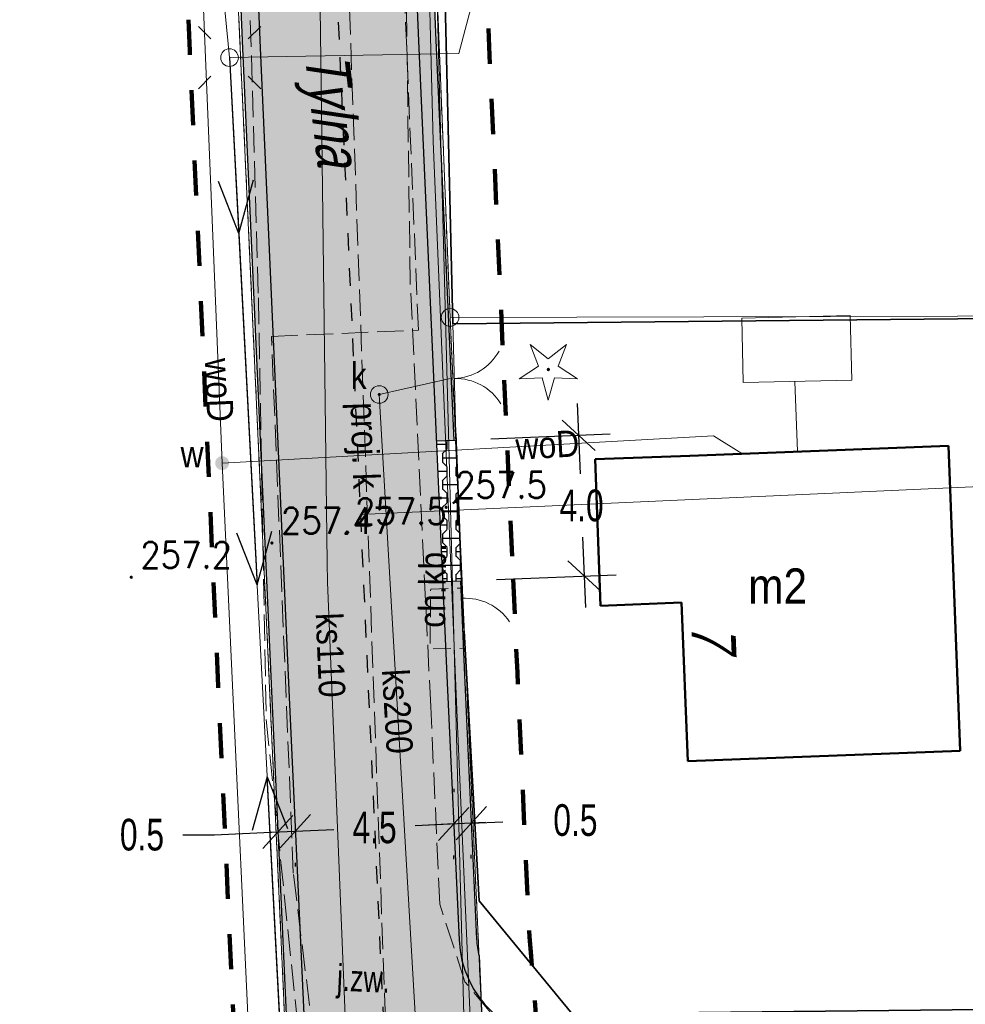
# Model space of a CAD drawing. Header units: metres. Extents: x 6553410 to 6553682, y 5599441 to 5599693.
# Tile 14 of 19: x 6553507 to 6553534, y 5599585 to 5599613. Entities that reach past the tile are written whole.
import ezdxf
from ezdxf.enums import TextEntityAlignment as Align

# ---------------------------------------------------------------- set-up
doc = ezdxf.new("R2010")
doc.units = ezdxf.units.M
doc.header["$LTSCALE"] = 0.5
doc.header["$PDMODE"] = 33
doc.header["$PDSIZE"] = 0.3
for name, pattern in [('1 1', [2, 1, -1]), ('1.0_0.5', [1.5, 1, -0.5]), ('1.5_0.5', [2, 1.5, -0.5]), ('219-500', [0]), ('egkk-500', [2, 1.5, -0.5]), ('egug-500', [1, 0.5, -0.5]), ('otof_500', [0]), ('suep_nn_500', [0]), ('sutp_500', [0])]:
    doc.linetypes.add(name, pattern=pattern)
doc.layers.get('0').update_dxf_attribs({"color": 2, "linetype": 'CONTINUOUS', "lineweight": 5})
doc.layers.get('Defpoints').update_dxf_attribs({"linetype": 'CONTINUOUS'})
for name, color, linetype in [('202-punkt graniczny', 7, 'CONTINUOUS'), ('217-kontur klasyfikacyjny', 7, 'CONTINUOUS'), ('218-kontur użytku gruntowego', 7, 'CONTINUOUS'), ('219-działka ewidencyjna', 7, 'CONTINUOUS'), ('238-Punkt adresowy budynku', 7, 'CONTINUOUS'), ('312-budynek ewidencyjny', 7, 'CONTINUOUS'), ('312-oznaczenie budynku ewidencyjnego-Atr117', 7, 'CONTINUOUS'), ('994-Nazwa ulicy', 7, 'CONTINUOUS'), ('chodnik', 7, 'CONTINUOUS'), ('chodnik-Atr17', 7, 'CONTINUOUS'), ('drzewo iglaste', 7, 'CONTINUOUS'), ('furtka', 7, 'CONTINUOUS'), ('jezdnia', 7, 'CONTINUOUS'), ('jezdnia-Atr17', 7, 'CONTINUOUS'), ('komora podziemna', 7, 'CONTINUOUS'), ('latarnia', 7, 'CONTINUOUS'), ('ogrodzenie trwałe', 7, 'CONTINUOUS'), ('OTRN_O', 7, 'CONTINUOUS'), ('PROJ_JP', 4, 'CONTINUOUS'), ('przewód elektroenergetyczny niskiego napięcia', 7, 'CONTINUOUS'), ('przewód elektroenergetyczny podziemny', 7, 'CONTINUOUS'), ('przewód gazowy - ob. projektowany', 7, 'CONTINUOUS'), ('przewód kanalizacyjny', 7, 'CONTINUOUS'), ('przewód kanalizacyjny - ob. projektowany', 7, 'CONTINUOUS'), ('przewód kanalizacyjny - ob. projektowany-Atr1', 7, 'CONTINUOUS'), ('przewód kanalizacyjny-Atr1', 7, 'CONTINUOUS'), ('przewód telekomunikacyjny napowietrzny', 7, 'CONTINUOUS'), ('przewód telekomunikacyjny podziemny', 7, 'CONTINUOUS'), ('przewód wodociągowy', 7, 'CONTINUOUS'), ('przewód wodociągowy-Atr1', 7, 'CONTINUOUS'), ('rzędna', 7, 'CONTINUOUS'), ('studnia kanalizacyjna', 7, 'CONTINUOUS'), ('studnia kanalizacyjna-Atr17', 7, 'CONTINUOUS'), ('zasuwa lub zawór', 7, 'CONTINUOUS'), ('zasuwa lub zawór-Atr17', 7, 'CONTINUOUS'), ('zzz.gaTrasa', 7, 'CONTINUOUS'), ('zzz.gaTrasaKM', 7, 'CONTINUOUS')]:
    doc.layers.add(name, color=color, linetype=linetype)
for name, color, linetype, lineweight, true_color in [('OTO', 7, 'CONTINUOUS', 20, 0x000000), ('OTRN', 7, 'CONTINUOUS', 20, 0x000000), ('OTRS', 7, 'CONTINUOUS', 20, 0x000000), ('OTRS_O', 7, 'CONTINUOUS', 20, 0x000000)]:
    doc.layers.add(name, color=color, linetype=linetype, lineweight=lineweight, true_color=true_color)
doc.layers.add('proj_wymiar JP', color=2, linetype='CONTINUOUS', lineweight=5)
doc.styles.add('BDOT', font='SIMPLEX', dxfattribs={"width": 0.9})
doc.styles.add('GA4-ATR-TEXT', font='arial.ttf', dxfattribs={"width": 0.9})
doc.styles.get("Standard").update_dxf_attribs({"font": 'Working1250', "width": 0.75})
doc.linetypes.add('902-500', pattern='A,3.75,0,[1,ksztalty.shx,S=0.5,R=0,X=0,Y=0],3.75', length=7.5)
doc.linetypes.add('OTOO', pattern='A,7.5,[30,msgB.shx,S=1.28,R=0,X=0,Y=0],7.5', length=15)
doc.dimstyles.get("Standard").update_dxf_attribs({"dimtxt": 1, "dimasz": 1, "dimexe": 1, "dimexo": 1, "dimgap": 1, "dimtad": 1, "dimtxsty": 'Standard', "dimcen": 2.5, "dimadec": 0, "dimazin": 0, "dimtfac": 1, "dimtmove": 0, "dimatfit": 3, "dimfxl": 1, "dimarcsym": 0})

# ---------------------------------------------------------------- blocks, each defined once
blk = doc.blocks.new('US25')
at = {"linetype": 'Continuous', "lineweight": 0}
h = blk.add_hatch(color=0, dxfattribs=at)
edge = h.paths.add_edge_path()
edge.add_arc((0, 0), 0.2, 0, 360)
blk = doc.blocks.new('SM01')
at = {"color": 0, "linetype": 'Continuous', "lineweight": 13}
for p, q in [((-0.53, 0.531), (-0.883, 0.884)), ((0.531, 0.531), (0.884, 0.884)), ((-0.53, -0.53), (-0.883, -0.883)), ((0.531, -0.53), (0.884, -0.883))]:
    blk.add_line(p, q, dxfattribs=at)
blk.add_circle((0, 0), 0.25, dxfattribs=at)
blk = doc.blocks.new('US15')
at = {"color": 0, "linetype": 'Continuous', "lineweight": 13}
blk.add_circle((0, 0), 0.25, dxfattribs=at)
blk = doc.blocks.new('PW01')
at = {"linetype": 'Continuous', "lineweight": 13}
h = blk.add_hatch(color=0, dxfattribs=at)
edge = h.paths.add_edge_path()
edge.add_arc((0, 0), 0.045, 0, 360)
blk = doc.blocks.new('OP011')
at = {"linetype": 'Continuous', "lineweight": 13}
h = blk.add_hatch(color=0, dxfattribs=at)
edge = h.paths.add_edge_path()
edge.add_arc((0, 0), 0.05, 0, 360)
at = {"color": 0, "linetype": 'Continuous', "lineweight": 13}
for p, q in [((-0.283, 0.093), (-0.512, 0.706)), ((-0.512, 0.706), (0, 0.299)), ((0, 0.299), (0.512, 0.706)), ((0.512, 0.706), (0.283, 0.093)), ((-0.828, -0.268), (-0.283, 0.093)), ((0.283, 0.093), (0.828, -0.268)), ((-0.175, -0.24), (-0.828, -0.268)), ((0, -0.87), (-0.175, -0.24)), ((0.175, -0.24), (0, -0.87)), ((0.828, -0.268), (0.175, -0.24))]:
    blk.add_line(p, q, dxfattribs=at)
blk = doc.blocks.new('SUEP1')
at = {"color": 0, "linetype": 'Continuous'}
for p, q in [((5, 0), (3.5, 0.5)), ((15, 0), (13.5, 0.5)), ((0, 0), (5, 0)), ((5, 0), (3.5, -0.5)), ((5, 0), (15, 0)), ((15, 0), (13.5, -0.5))]:
    blk.add_line(p, q, dxfattribs=at)
blk = doc.blocks.new('OK04')
at = {"color": 0, "linetype": 'Continuous', "lineweight": 0}
blk.add_arc((1.5, 0.001), 1.5, 120, 180, dxfattribs=at)
blk = doc.blocks.new('202')
at = {"color": 0, "linetype": 'Continuous', "lineweight": 0}
blk.add_circle((0, 0), 0.25, dxfattribs=at)
blk = doc.blocks.new('OTOB')
at = {"layer": 'OTO', "color": 0, "lineweight": 18}
for centre, start, end in [((0, 3), 209.9347, 270.0084), ((0.018, -3), 90.3479, 149.9343)]:
    blk.add_arc(centre, 3, start, end, dxfattribs=at)
blk = doc.blocks.new('OTRS')
at = {"layer": 'OTRS', "color": 0, "lineweight": -3, "const_width": 0.09}
blk.add_lwpolyline([(-0.045, 0, 1), (0.045, 0, 1)], format="xyb", close=True, dxfattribs=at)
at = {"layer": 'OTRS_O', "color": 0, "style": 'BDOT'}
blk.add_attdef('RZEDNA', (0.514, 0.515), '', height=1.5, dxfattribs=at)
blk = doc.blocks.new('OTRN')
at = {"layer": 'OTRN', "color": 0, "const_width": 0.09}
blk.add_lwpolyline([(-0.045, 0, 1), (0.045, 0, 1)], format="xyb", close=True, dxfattribs=at)
at = {"layer": 'OTRN_O', "color": 0, "style": 'BDOT'}
blk.add_attdef('RZEDNA', (0.514, 0.515), '', height=1.5, dxfattribs=at)
blk = doc.blocks.new('z.ga4.PosMarkerL')
at = {"linetype": 'Continuous', "lineweight": 0}
blk.add_line((-36.593, 0), (0, 0), dxfattribs=at)
at = {"linetype": 'Continuous', "lineweight": 0, "style": 'GA4-ATR-TEXT', "width": 0.9}
blk.add_attdef('GAROADPOS', (-36.593, 1), '', height=2, dxfattribs=at)
blk = doc.blocks.new('_Oblique')
at = {"color": 0, "linetype": 'ByBlock', "lineweight": -2}
blk.add_line((-0.5, -0.5), (0.5, 0.5), dxfattribs=at)
blk = doc.blocks.new('*D73')
at = {"layer": 'Defpoints', "color": 0}
for p in [(6553519.137, 5599600.936), (6553522.796, 5599597.084), (6553519.302, 5599596.939)]:
    blk.add_point(p, dxfattribs=at)
at = {"layer": 'proj_wymiar JP', "color": 0, "linetype": 'ByBlock', "lineweight": -2}
for p, q in [((6553522.593, 5599601.98), (6553522.676, 5599599.983)), ((6553520.136, 5599600.977), (6553523.53, 5599601.118)), ((6553522.834, 5599596.185), (6553522.751, 5599598.183)), ((6553520.302, 5599596.981), (6553523.696, 5599597.122))]:
    blk.add_line(p, q, dxfattribs=at)
at = {"layer": 'proj_wymiar JP', "color": 0, "lineweight": -2, "xscale": 0.8999999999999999, "yscale": 0.8999999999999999, "zscale": 0.8999999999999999}
for p, rotation in [((6553522.631, 5599601.081), 92.37555859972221), ((6553522.796, 5599597.084), 272.3755585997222)]:
    blk.add_blockref('_Oblique', p, dxfattribs=dict(at, rotation=rotation))
at = {"layer": 'proj_wymiar JP', "color": 0, "insert": (6553522.714, 5599599.083), "char_height": 0.9, "attachment_point": 5}
blk.add_mtext('\\A1;4.0', dxfattribs=at)
blk = doc.blocks.new('*D79')
at = {"layer": 'Defpoints', "color": 0}
for p in [(6553514.09, 5599589.813), (6553514.589, 5599589.836), (6553514.589, 5599589.836)]:
    blk.add_point(p, dxfattribs=at)
at = {"layer": 'proj_wymiar JP', "color": 0, "linetype": 'ByBlock', "lineweight": -2}
for p, q in [((6553512.291, 5599589.731), (6553514.09, 5599589.813)), ((6553511.391, 5599589.731), (6553512.291, 5599589.731)), ((6553514.09, 5599588.813), (6553514.09, 5599588.913)), ((6553514.589, 5599588.836), (6553514.589, 5599588.936))]:
    blk.add_line(p, q, dxfattribs=at)
at = {"layer": 'proj_wymiar JP', "color": 0, "lineweight": -2, "xscale": 0.8999999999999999, "yscale": 0.8999999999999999, "zscale": 0.8999999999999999}
for p, rotation in [((6553514.09, 5599589.813), 2.608755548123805), ((6553514.589, 5599589.836), 182.6087555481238)]:
    blk.add_blockref('_Oblique', p, dxfattribs=dict(at, rotation=rotation))
at = {"layer": 'proj_wymiar JP', "color": 0, "insert": (6553510.234, 5599589.731), "char_height": 0.9, "attachment_point": 5}
blk.add_mtext('\\A1;0.5', dxfattribs=at)
blk = doc.blocks.new('*D80')
at = {"layer": 'Defpoints', "color": 0}
for p in [(6553514.589, 5599589.836), (6553519.084, 5599590.041), (6553519.084, 5599590.041)]:
    blk.add_point(p, dxfattribs=at)
at = {"layer": 'proj_wymiar JP', "color": 0, "linetype": 'ByBlock', "lineweight": -2}
for p, q in [((6553519.084, 5599591.041), (6553519.084, 5599590.941)), ((6553519.984, 5599590.082), (6553517.994, 5599589.991)), ((6553513.69, 5599589.795), (6553515.68, 5599589.885)), ((6553514.589, 5599588.836), (6553514.589, 5599588.936))]:
    blk.add_line(p, q, dxfattribs=at)
at = {"layer": 'proj_wymiar JP', "color": 0, "lineweight": -2, "xscale": 0.8999999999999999, "yscale": 0.8999999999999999, "zscale": 0.8999999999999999}
for p, rotation in [((6553519.084, 5599590.041), 2.608755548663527), ((6553514.589, 5599589.836), 182.6087555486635)]:
    blk.add_blockref('_Oblique', p, dxfattribs=dict(at, rotation=rotation))
at = {"layer": 'proj_wymiar JP', "color": 0, "insert": (6553516.837, 5599589.938), "char_height": 0.9, "attachment_point": 5}
blk.add_mtext('\\A1;4.5', dxfattribs=at)
blk = doc.blocks.new('*D81')
at = {"layer": 'Defpoints', "color": 0}
for p in [(6553519.084, 5599590.041), (6553519.584, 5599590.063), (6553519.584, 5599590.063)]:
    blk.add_point(p, dxfattribs=at)
at = {"layer": 'proj_wymiar JP', "color": 0, "linetype": 'ByBlock', "lineweight": -2}
for p, q in [((6553519.584, 5599590.063), (6553520.483, 5599590.104)), ((6553519.084, 5599590.041), (6553518.185, 5599590)), ((6553519.084, 5599589.041), (6553519.084, 5599589.141)), ((6553519.584, 5599589.063), (6553519.584, 5599589.163))]:
    blk.add_line(p, q, dxfattribs=at)
at = {"layer": 'proj_wymiar JP', "color": 0, "lineweight": -2, "xscale": 0.8999999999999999, "yscale": 0.8999999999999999, "zscale": 0.8999999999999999}
for p, rotation in [((6553519.084, 5599590.041), 2.608755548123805), ((6553519.584, 5599590.063), 182.6087555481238)]:
    blk.add_blockref('_Oblique', p, dxfattribs=dict(at, rotation=rotation))
at = {"layer": 'proj_wymiar JP', "color": 0, "insert": (6553522.539, 5599590.145), "char_height": 0.9, "attachment_point": 5}
blk.add_mtext('\\A1;0.5', dxfattribs=at)

msp = doc.modelspace()

# ---------------------------------------------------------------- hatches: boundary and pattern name
at = {"layer": 'PROJ_JP'}
h = msp.add_hatch(color=30, dxfattribs=at)
h.paths.add_polyline_path([(6553519.183, 5599486.201), (6553519.506, 5599478.232), (6553521.753, 5599478.332), (6553520.772, 5599502.572), (6553519.773, 5599524.813), (6553519.016, 5599542.214), (6553517.802, 5599568.404), (6553517.092, 5599584.326), (6553516.645, 5599594.147), (6553515.834, 5599612.185), (6553514.815, 5599636.274), (6553513.523, 5599667.029), (6553507.204, 5599667.436, -0.375437), (6553511.449, 5599662.805), (6553512.567, 5599636.179), (6553513.586, 5599612.087), (6553514.397, 5599594.045), (6553514.845, 5599584.225), (6553515.554, 5599568.302), (6553516.768, 5599542.113), (6553517.525, 5599524.714), (6553518.415, 5599504.902, -0.113833), (6553518.009, 5599502.692), (6553518.323, 5599495.798, -0.157382), (6553518.853, 5599494.356)])
h.paths.add_polyline_path([(6553520.05, 5599568.506), (6553519.638, 5599577.749, -0.154359), (6553520.106, 5599579.496), (6553519.858, 5599585.047, -0.154355), (6553519.235, 5599586.745), (6553518.893, 5599594.249), (6553518.081, 5599612.283), (6553517.063, 5599636.368), (6553516.015, 5599661.329, -0.441186), (6553521.256, 5599666.532), (6553513.523, 5599667.029), (6553514.815, 5599636.274), (6553515.834, 5599612.185), (6553516.645, 5599594.147), (6553517.092, 5599584.326), (6553517.802, 5599568.404), (6553519.016, 5599542.214), (6553519.773, 5599524.813), (6553520.772, 5599502.572), (6553521.753, 5599478.332), (6553524.001, 5599478.431), (6553523.02, 5599502.668), (6553522.121, 5599522.678, -0.149829), (6553522.56, 5599524.381), (6553522.308, 5599530.029, -0.148974), (6553521.726, 5599531.678), (6553521.263, 5599542.315)])
for points in [[(6553512.12, 5599634.932), (6553513.086, 5599612.065), (6553513.898, 5599594.023), (6553514.345, 5599584.203), (6553515.055, 5599568.279), (6553515.581, 5599556.922), (6553516.081, 5599556.945), (6553515.554, 5599568.302), (6553514.845, 5599584.225), (6553514.397, 5599594.045), (6553513.586, 5599612.087), (6553512.619, 5599634.953)], [(6553518.581, 5599612.305), (6553518.485, 5599614.567), (6553517.986, 5599614.546), (6553518.081, 5599612.283), (6553518.593, 5599600.912), (6553519.092, 5599600.934)], [(6553519.858, 5599585.047), (6553519.803, 5599586.29, -0.048392), (6553519.734, 5599586.768), (6553519.392, 5599594.271), (6553519.272, 5599596.938), (6553518.773, 5599596.916), (6553518.893, 5599594.249), (6553519.235, 5599586.745, 0.154355)]]:
    msp.add_hatch(color=256, dxfattribs=at).paths.add_polyline_path(points)
h = msp.add_hatch(dxfattribs=at)
h.set_pattern_fill('BUTTERFLY', color=250, scale=0.02, angle=90, style=0)
h.set_pattern_definition([(90, (-8e-18, -0.127), (-0.381, 0.381), [0.254, -0.508]), (90, (-0.127, 0.254), (-0.381, 0.381), [0.254, -0.508]), (180, (0, 0), (-0.381, -0.381), [0.508, -0.254]), (135, (8e-18, 0.127), (-0.38100000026, -0.38100000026), [0.17960512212, -0.35921024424]), (225, (-8e-18, -0.127), (0.38100000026, -0.38100000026), [0.17960512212, -0.35921024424])])
h.paths.add_polyline_path([(6553519.272, 5599596.938), (6553519.316, 5599596.94), (6553519.137, 5599600.936), (6553518.593, 5599600.912), (6553518.773, 5599596.916)])

# ---------------------------------------------------------------- linework, layer by layer
at = {"layer": '217-kontur klasyfikacyjny', "color": 3, "linetype": 'egkk-500', "lineweight": 18, "flags": 128}
msp.add_lwpolyline([(6553514.3, 5599584.2), (6553512.18, 5599630.46)], dxfattribs=at)
at = {"layer": '218-kontur użytku gruntowego', "color": 3, "linetype": 'egug-500', "lineweight": 18, "flags": 128}
for points in [[(6553517.7, 5599636.4), (6553518.98, 5599604.43)], [(6553512.18, 5599630.46), (6553514.3, 5599584.2)], [(6553518.98, 5599604.43), (6553519.9, 5599584.12)]]:
    msp.add_lwpolyline(points, dxfattribs=at)
at = {"layer": '219-działka ewidencyjna', "color": 7, "linetype": '219-500', "lineweight": 18, "flags": 128}
for points in [[(6553517.7, 5599636.4), (6553518.98, 5599604.43)], [(6553512.18, 5599630.46), (6553514.3, 5599584.2)], [(6553518.98, 5599604.43), (6553554.98, 5599604.52)], [(6553518.98, 5599604.43), (6553519.9, 5599584.12)]]:
    msp.add_lwpolyline(points, dxfattribs=at)
at = {"layer": '312-budynek ewidencyjny', "color": 7, "linetype": 'Continuous', "lineweight": 50, "flags": 128}
for points in [[(6553533.13, 5599600.78), (6553525.79, 5599600.5)], [(6553533.46, 5599592.12), (6553533.13, 5599600.78)], [(6553525.79, 5599600.5), (6553523.1, 5599600.4)], [(6553523.1, 5599600.4), (6553523.25, 5599596.24)], [(6553523.25, 5599596.24), (6553525.55, 5599596.33)], [(6553525.55, 5599596.33), (6553525.73, 5599591.82)], [(6553525.73, 5599591.82), (6553533.46, 5599592.12)]]:
    msp.add_lwpolyline(points, dxfattribs=at)
at = {"layer": 'chodnik', "color": 7, "linetype": '1.0_0.5', "lineweight": 18, "flags": 128}
msp.add_lwpolyline([(6553518.43, 5599596.71), (6553519.31, 5599596.74), (6553519.38, 5599595.52), (6553519.41, 5599595.03), (6553518.41, 5599595.01)], close=True, dxfattribs=at)
at = {"layer": 'furtka', "color": 7, "linetype": 'otof_500', "lineweight": 18, "flags": 128}
msp.add_lwpolyline([(6553519.32, 5599596.45), (6553519.38, 5599595.52)], dxfattribs=at)
at = {"layer": 'jezdnia', "color": 7, "linetype": '1.5_0.5', "lineweight": 18}
msp.add_lwpolyline([(6553520.46, 5599552.39), (6553519.76, 5599565.3), (6553519.31, 5599575.22), (6553519.36, 5599579.58), (6553523.85, 5599580.89), (6553526.54, 5599581), (6553530.56, 5599581.42), (6553530.4, 5599583.7), (6553526.38, 5599583.25), (6553522.65, 5599583.64), (6553520.13, 5599584.68), (6553519.4, 5599585.56), (6553518.69, 5599587.76), (6553518.43, 5599593.38), (6553517.85, 5599605.41), (6553517.57, 5599625.88), (6553512.93, 5599625.86), (6553513.54, 5599604.99), (6553513.76, 5599593.01), (6553515.62, 5599574.97), (6553515.32, 5599568.83), (6553515.61, 5599551.86)], dxfattribs=at)
at = {"layer": 'komora podziemna', "color": 34, "linetype": 'Continuous', "lineweight": 18, "flags": 128}
msp.add_lwpolyline([(6553527.26, 5599604.41), (6553530.34, 5599604.48), (6553530.39, 5599602.65), (6553527.3, 5599602.58)], close=True, dxfattribs=at)
at = {"layer": 'ogrodzenie trwałe', "color": 7, "linetype": '902-500', "lineweight": 35, "flags": 128}
msp.add_lwpolyline([(6553519.32, 5599596.45), (6553519.31, 5599596.74), (6553519.143, 5599601.136)], dxfattribs=at)
at = {"layer": 'OTO', "color": 18, "linetype": 'OTOO', "lineweight": 35, "true_color": 0x000000, "flags": 128}
for points in [[(6553519.06, 5599604.25), (6553518.82, 5599614.19)], [(6553543.91, 5599604.49), (6553519.06, 5599604.25)], [(6553519.81, 5599587.86), (6553519.38, 5599595.52)]]:
    msp.add_lwpolyline(points, dxfattribs=at)
at = {"layer": 'OTO', "color": 18, "lineweight": 18, "true_color": 0x000000}
msp.add_lwpolyline([(6553519.143, 5599601.136), (6553519.06, 5599604.25)], dxfattribs=at)
at = {"layer": 'OTO', "color": 18, "linetype": 'OTOO', "lineweight": 35, "true_color": 0x000000}
msp.add_lwpolyline([(6553519.81, 5599587.86), (6553522.45, 5599584.65), (6553557.512, 5599585.017)], dxfattribs=at)
at = {"layer": 'PROJ_JP'}
for p, q in [((6553519.137, 5599600.936), (6553518.593, 5599600.912)), ((6553519.137, 5599600.936), (6553519.316, 5599596.94)), ((6553519.316, 5599596.94), (6553518.773, 5599596.916)), ((6553519.803, 5599586.29), (6553520.162, 5599578.248))]:
    msp.add_line(p, q, dxfattribs=at)
at = {"layer": 'PROJ_JP', "flags": 128}
for points in [[(6553506.763, 5599667.464), (6553506.763, 5599667.464, -0.402091), (6553511.449, 5599662.805), (6553512.567, 5599636.179), (6553513.586, 5599612.087), (6553514.397, 5599594.045), (6553514.845, 5599584.225), (6553515.554, 5599568.302), (6553516.768, 5599542.113), (6553517.525, 5599524.714), (6553518.415, 5599504.902, -0.358521), (6553514.603, 5599499.82)], [(6553521.406, 5599666.523), (6553521.406, 5599666.523, 0.450168), (6553516.015, 5599661.329), (6553517.063, 5599636.368), (6553518.081, 5599612.283), (6553518.893, 5599594.249), (6553519.235, 5599586.745, 0.401625), (6553522.239, 5599583.881), (6553522.962, 5599583.883)], [(6553519.272, 5599596.938), (6553519.392, 5599594.271), (6553519.734, 5599586.768, 0.048392), (6553519.803, 5599586.29)]]:
    msp.add_lwpolyline(points, format="xyb", dxfattribs=at)
at = {"layer": 'PROJ_JP', "color": 6, "linetype": '1 1', "lineweight": 100, "ltscale": 2, "flags": 128}
for points in [[(6553510.621, 5599634.868), (6553511.588, 5599612), (6553512.399, 5599593.955), (6553512.847, 5599584.135), (6553513.556, 5599568.211), (6553514.397, 5599550.069)], [(6553519.984, 5599614.631), (6553520.08, 5599612.37), (6553520.771, 5599597.005)]]:
    msp.add_lwpolyline(points, dxfattribs=at)
at = {"layer": 'PROJ_JP', "flags": 128}
for points in [[(6553512.12, 5599634.932), (6553513.086, 5599612.065), (6553513.898, 5599594.023), (6553514.345, 5599584.203), (6553515.055, 5599568.279), (6553515.581, 5599556.922)], [(6553518.485, 5599614.567), (6553518.581, 5599612.305), (6553519.092, 5599600.934)]]:
    msp.add_lwpolyline(points, dxfattribs=at)
at = {"layer": 'PROJ_JP', "color": 6, "linetype": '1 1', "lineweight": 100, "ltscale": 2, "flags": 128}
msp.add_lwpolyline([(6553520.771, 5599597.005), (6553520.891, 5599594.339), (6553521.233, 5599586.836, -0.024564), (6553521.636, 5599577.934)], format="xyb", dxfattribs=at)
at = {"layer": 'przewód elektroenergetyczny niskiego napięcia', "color": 1, "linetype": 'suep_nn_500', "lineweight": 18, "flags": 128}
for points in [[(6553512.72, 5599611.81), (6553512.19, 5599617.25)], [(6553514.57, 5599576.4), (6553512.72, 5599611.81)]]:
    msp.add_lwpolyline(points, dxfattribs=at)
at = {"layer": 'przewód elektroenergetyczny podziemny', "color": 1, "linetype": 'Continuous', "lineweight": 18, "flags": 128}
msp.add_lwpolyline([(6553512.72, 5599611.81), (6553519.23, 5599611.93), (6553522.78, 5599625.37), (6553525.3, 5599625.5)], dxfattribs=at)
at = {"layer": 'przewód gazowy - ob. projektowany', "color": 40, "linetype": '1.5_0.5', "lineweight": 18}
msp.add_lwpolyline([(6553558.889, 5599471.733), (6553523.09, 5599471.96), (6553522.87, 5599478.01), (6553521.33, 5599512.85), (6553521.14, 5599521.23), (6553520.93, 5599526.03), (6553517.86, 5599525.93), (6553517.73, 5599528.68), (6553517.8, 5599532.83), (6553517.27, 5599543.67), (6553516.42, 5599553.73), (6553515.79, 5599571.41), (6553515.48, 5599580.91), (6553514.53, 5599588.64), (6553513.91, 5599603.89), (6553518.08, 5599604.07), (6553516.9, 5599632.52), (6553512.74, 5599632.47), (6553511.51, 5599661.34), (6553511.53, 5599662.29), (6553511.6, 5599665.96), (6553520.39, 5599665.77), (6553556.563, 5599663.101)], dxfattribs=at)
at = {"layer": 'przewód kanalizacyjny', "color": 34, "linetype": 'Continuous', "lineweight": 18, "flags": 128}
for points in [[(6553514.56, 5599658.07), (6553515.24, 5599617.39), (6553515.25, 5599616.89), (6553515.36, 5599608.09)], [(6553515.36, 5599608.09), (6553515.49, 5599597.46), (6553515.5, 5599596.91), (6553516.07, 5599582.96), (6553516.58, 5599570.69), (6553516.57, 5599570.06), (6553517.32, 5599554.23), (6553517.32, 5599553.73), (6553517.85, 5599544.6), (6553518.33, 5599536.29), (6553518.32, 5599535.72), (6553518.74, 5599527.18), (6553519.58, 5599510.24), (6553519.6, 5599509.73), (6553519.7, 5599504.3), (6553519.79, 5599499.31), (6553520.33, 5599480.5)], [(6553518.98, 5599602.69), (6553516.97, 5599602.24)], [(6553528.77, 5599602.61), (6553528.84, 5599600.62)], [(6553516.97, 5599602.24), (6553518.15, 5599581.87)]]:
    msp.add_lwpolyline(points, dxfattribs=at)
at = {"layer": 'przewód kanalizacyjny - ob. projektowany', "color": 34, "linetype": '1.5_0.5', "lineweight": 18, "flags": 128}
msp.add_lwpolyline([(6553515.26, 5599667.16), (6553514.54, 5599657.73), (6553518.59, 5599543.84), (6553519.49, 5599527.5), (6553520.76, 5599504.17), (6553520.98, 5599499.5), (6553521.98, 5599479.46)], dxfattribs=at)
at = {"layer": 'przewód telekomunikacyjny napowietrzny', "color": 30, "linetype": 'sutp_500', "lineweight": 18, "flags": 128}
msp.add_lwpolyline([(6553517.29, 5599663.8), (6553519.81, 5599568.04)], dxfattribs=at)
at = {"layer": 'przewód telekomunikacyjny podziemny', "color": 30, "linetype": 'Continuous', "lineweight": 18}
msp.add_lwpolyline([(6553517.03, 5599666.82), (6553518.5, 5599609.44), (6553519.18, 5599593.05), (6553521.15, 5599547.68), (6553521.95, 5599514.86), (6553523.92, 5599478.44), (6553516.03, 5599467.21), (6553517.168, 5599444.501)], dxfattribs=at)
at = {"layer": 'przewód wodociągowy', "color": 5, "linetype": 'Continuous', "lineweight": 18}
msp.add_lwpolyline([(6553515.606, 5599690.68), (6553516.43, 5599670.55), (6553516.93, 5599653.74), (6553512.54, 5599653.44), (6553513.25, 5599648.52), (6553511.38, 5599627.72), (6553512.51, 5599600.29), (6553513.56, 5599577.7), (6553514.98, 5599553.25), (6553513.57, 5599531.85), (6553514.31, 5599503.32), (6553514.45, 5599500.14), (6553513.9, 5599496.9)], dxfattribs=at)
at = {"layer": 'przewód wodociągowy', "color": 5, "linetype": 'Continuous', "lineweight": 18, "flags": 128}
msp.add_lwpolyline([(6553512.51, 5599600.29), (6553526.46, 5599601.07), (6553527.26, 5599600.56)], dxfattribs=at)
at = {"layer": 'zzz.gaTrasa', "linetype": '1 1', "flags": 128}
msp.add_lwpolyline([(6553513.45, 5599668.771), (6553514.815, 5599636.274), (6553515.834, 5599612.185), (6553516.645, 5599594.147), (6553517.092, 5599584.326), (6553517.802, 5599568.404), (6553519.016, 5599542.214), (6553519.773, 5599524.813), (6553520.772, 5599502.572), (6553521.956, 5599473.336)], dxfattribs=at)

# ---------------------------------------------------------------- block references
at = {"layer": '202-punkt graniczny', "color": 7, "linetype": 'Continuous', "lineweight": 18}
msp.add_blockref('202', (6553518.98, 5599604.43), dxfattribs=at)
at = {"layer": 'drzewo iglaste', "color": 94, "linetype": 'Continuous', "lineweight": 18}
msp.add_blockref('OP011', (6553521.77, 5599602.95), dxfattribs=at)
at = {"layer": 'furtka', "color": 7, "linetype": 'Continuous', "lineweight": 18, "rotation": 273.6909999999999}
msp.add_blockref('OK04', (6553519.32, 5599596.45), dxfattribs=at)
at = {"layer": 'latarnia', "color": 7, "linetype": 'Continuous', "lineweight": 18}
msp.add_blockref('SM01', (6553512.72, 5599611.81), dxfattribs=at)
at = {"layer": 'OTO', "color": 18, "lineweight": 18, "true_color": 0x000000, "xscale": 0.5, "yscale": 0.5, "zscale": 0.5, "rotation": 181.5267899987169}
msp.add_blockref('OTOB', (6553519.101, 5599602.693), dxfattribs=at)
at = {"layer": 'OTRN', "color": 18, "true_color": 0x000000}
ref = msp.add_blockref('OTRN', (6553518.869, 5599599.035, 257.513), dxfattribs=dict(at, xscale=0.5, yscale=0.5, zscale=0.5))
ref.add_attrib('RZEDNA', '257.5', (6553519.126, 5599599.293, 257.513), dxfattribs={"layer": 'OTRN_O', "color": 0, "height": 0.75, "style": 'BDOT', "width": 0.9})
ref = msp.add_blockref('OTRN', (6553509.929, 5599597.048, 257.167), dxfattribs=dict(at, xscale=0.5, yscale=0.5, zscale=0.5))
ref.add_attrib('RZEDNA', '257.2', (6553510.186, 5599597.306, 257.167), dxfattribs={"layer": 'OTRN_O', "color": 0, "height": 0.75, "style": 'BDOT', "width": 0.9})
at = {"layer": 'OTRS', "color": 18, "true_color": 0x000000}
ref = msp.add_blockref('OTRS', (6553516.024, 5599598.289, 257.513), dxfattribs=dict(at, xscale=0.5, yscale=0.5, zscale=0.5))
ref.add_attrib('RZEDNA', '257.51', (6553516.281, 5599598.547, 257.513), dxfattribs={"layer": 'OTRS_O', "color": 0, "height": 0.75, "style": 'BDOT', "width": 0.9})
ref = msp.add_blockref('OTRS', (6553513.923, 5599598.022, 257.467), dxfattribs=dict(at, xscale=0.5, yscale=0.5, zscale=0.5))
ref.add_attrib('RZEDNA', '257.47', (6553514.18, 5599598.28, 257.467), dxfattribs={"layer": 'OTRS_O', "color": 0, "height": 0.75, "style": 'BDOT', "width": 0.9})
at = {"layer": 'przewód elektroenergetyczny niskiego napięcia', "color": 1, "linetype": 'Continuous', "lineweight": 18}
for p, rotation in [((6553512.72, 5599611.81), 272.991), ((6553514.57, 5599576.4), 92.991)]:
    msp.add_blockref('SUEP1', p, dxfattribs=dict(at, rotation=rotation))
at = {"layer": 'rzędna', "color": 34, "linetype": 'Continuous', "lineweight": 18}
msp.add_blockref('PW01', (6553516.97, 5599602.24), dxfattribs=at)
at = {"layer": 'studnia kanalizacyjna', "color": 34, "linetype": 'Continuous', "lineweight": 18}
msp.add_blockref('US15', (6553516.97, 5599602.24), dxfattribs=at)
at = {"layer": 'zasuwa lub zawór', "color": 5, "linetype": 'Continuous', "lineweight": 18}
msp.add_blockref('US25', (6553512.51, 5599600.29), dxfattribs=at)
at = {"layer": 'zzz.gaTrasaKM', "xscale": 0.5, "yscale": 0.5, "rotation": 182.5755288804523}
msp.add_blockref('z.ga4.PosMarkerL', (6553516.434, 5599598.835), dxfattribs=at)

# ---------------------------------------------------------------- texts
at = {"layer": '238-Punkt adresowy budynku', "color": 7, "linetype": 'Continuous', "lineweight": 25, "oblique": 15, "width": 0.79}
msp.add_text('7', height=1.25, rotation=272.281, dxfattribs=at).set_placement((6553525.84, 5599595.36), align=Align.CENTER)
at = {"layer": '312-oznaczenie budynku ewidencyjnego-Atr117', "color": 7, "width": 0.9}
msp.add_text('m2', height=1, dxfattribs=at).set_placement((6553528.28, 5599596.3), align=Align.CENTER)
at = {"layer": '994-Nazwa ulicy', "color": 7, "linetype": 'Continuous', "lineweight": 25, "oblique": 15, "width": 0.79}
msp.add_text('Tylna', height=1.25, rotation=-83.308, dxfattribs=at).set_placement((6553514.85, 5599611.9))
at = {"layer": 'chodnik-Atr17', "color": 7, "width": 0.9}
msp.add_text('ch.kb.', height=0.75, rotation=89.326, dxfattribs=at).set_placement((6553518.84, 5599595.61))
at = {"layer": 'jezdnia-Atr17', "color": 7, "insert": (6553516.519, 5599585.536), "char_height": 0.75, "attachment_point": 5, "rotation": 357.371}
msp.add_mtext('j.zw.', dxfattribs=at)
at = {"layer": 'przewód kanalizacyjny - ob. projektowany-Atr1', "color": 34, "width": 0.9}
msp.add_text('proj. k', height=0.75, rotation=272.037, dxfattribs=at).set_placement((6553516.57, 5599600.79), align=Align.MIDDLE_CENTER)
at = {"layer": 'przewód kanalizacyjny-Atr1', "color": 34, "width": 0.9}
for s, rotation, p in [('ks110', 272.339, (6553515.54, 5599596.04)), ('ks200', 273.315, (6553517.42, 5599594.44))]:
    msp.add_text(s, height=0.75, rotation=rotation, dxfattribs=at).set_placement(p, align=Align.MIDDLE_LEFT)
at = {"layer": 'przewód wodociągowy-Atr1', "color": 5, "width": 0.9}
for rotation, p in [(272.359, (6553512.39, 5599603.27)), (3.2, (6553520.84, 5599600.76))]:
    msp.add_text('woD', height=0.75, rotation=rotation, dxfattribs=at).set_placement(p, align=Align.MIDDLE_LEFT)
at = {"layer": 'studnia kanalizacyjna-Atr17', "color": 34, "width": 0.9}
msp.add_text('k', height=0.75, dxfattribs=at).set_placement((6553516.16, 5599602.4))
at = {"layer": 'zasuwa lub zawór-Atr17', "color": 5, "width": 0.9}
msp.add_text('w', height=0.75, dxfattribs=at).set_placement((6553511.33, 5599600.17))

# ---------------------------------------------------------------- dimensions: what is measured, and where the dimension line sits
at = {"layer": 'proj_wymiar JP', "color": 224, "linetype": 'ByBlock'}
dim = msp.add_aligned_dim(p1=(6553519.137, 5599600.936), p2=(6553519.302, 5599596.939), distance=3.497, dimstyle='Standard', override={"dimscale": 5, "dimtxt": 0.18, "dimasz": 0.18, "dimexe": 0.18, "dimexo": 0.2, "dimgap": 0.09, "dimtad": 0, "dimtih": 1, "dimtoh": 1, "dimdec": 1, "dimzin": 0, "dimdsep": 46, "dimblk1": 'Oblique', "dimblk2": 'Oblique', "dimsah": 1, "dimcen": 0.09, "dimdle": 0.18, "dimtdec": 4, "dimtofl": 0, "dimtolj": 1, "dimtzin": 0}, dxfattribs=at)
dim.commit()
dim.dimension.update_dxf_attribs({"geometry": '*D73', "text_midpoint": (6553522.714, 5599599.083)})
for base, p1, p2, picture, middle in [((6553519.084, 5599590.041), (6553514.589, 5599589.836), (6553519.084, 5599590.041), '*D80', (6553516.837, 5599589.938)), ((6553519.584, 5599590.063), (6553519.084, 5599590.041), (6553519.584, 5599590.063), '*D81', (6553522.539, 5599590.145))]:
    dim = msp.add_linear_dim(base=base, p1=p1, p2=p2, angle=2.6088, dimstyle='Standard', override={"dimscale": 5, "dimtxt": 0.18, "dimasz": 0.18, "dimexe": 0.18, "dimexo": 0.2, "dimgap": 0.09, "dimtad": 0, "dimtih": 1, "dimtoh": 1, "dimdec": 1, "dimzin": 0, "dimdsep": 46, "dimblk1": 'Oblique', "dimblk2": 'Oblique', "dimsah": 1, "dimcen": 0.09, "dimdle": 0.18, "dimtdec": 4, "dimtofl": 0, "dimtolj": 1, "dimtzin": 0}, dxfattribs=at)
    dim.commit()
    dim.dimension.update_dxf_attribs({"geometry": picture, "text_midpoint": middle})
dim = msp.add_linear_dim(base=(6553514.589, 5599589.836), p1=(6553514.09, 5599589.813), p2=(6553514.589, 5599589.836), angle=2.6088, dimstyle='Standard', override={"dimscale": 5, "dimtxt": 0.18, "dimasz": 0.18, "dimexe": 0.18, "dimexo": 0.2, "dimgap": 0.09, "dimtad": 0, "dimtih": 1, "dimtoh": 1, "dimdec": 1, "dimzin": 0, "dimdsep": 46, "dimblk1": 'Oblique', "dimblk2": 'Oblique', "dimsah": 1, "dimcen": 0.09, "dimdle": 0.18, "dimtdec": 4, "dimtofl": 0, "dimtolj": 1, "dimtzin": 0}, dxfattribs=at)
dim.commit()
dim.dimension.update_dxf_attribs({"geometry": '*D79', "text_midpoint": (6553510.234, 5599589.731), "dimtype": 161})

doc.saveas('drawing.dxf')
